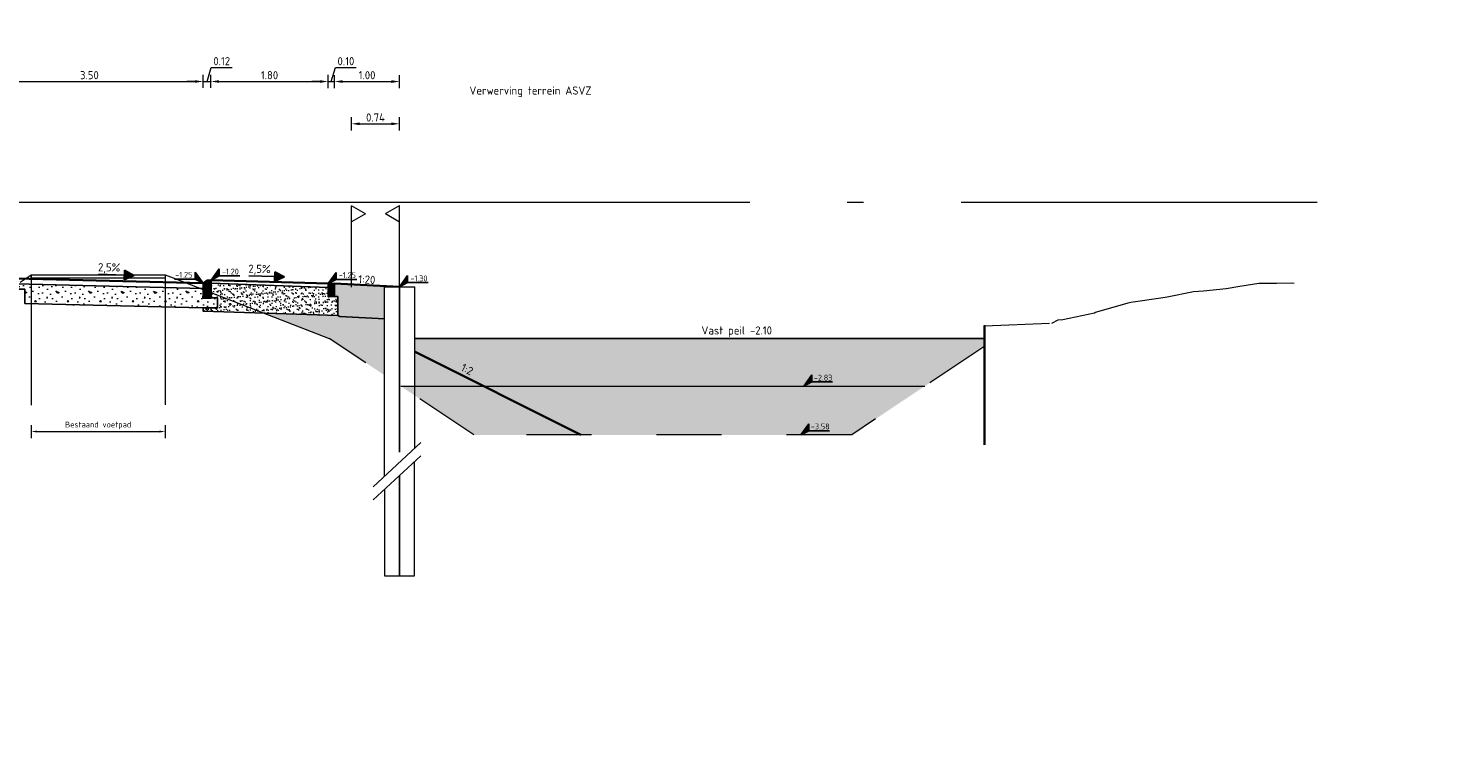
# Model space of a CAD drawing. Header units: metres. Extents: x -1 to 222837, y -2 to 853657.
# Tile 25 of 256: x 111393 to 111415, y 425619 to 425630. Entities that reach past the tile are written whole.
import ezdxf
from ezdxf.enums import TextEntityAlignment as Align

# ---------------------------------------------------------------- set-up
doc = ezdxf.new("R2010")
doc.units = ezdxf.units.M
doc.header["$XCLIPFRAME"] = 0
for name, pattern in [('1-1', [20, 10, -10]), ('AL-NAP_LIJN', [15.25, 12, -1.5, 0.25, -1.5]), ('DASHED', [19.05, 12.7, -6.35])]:
    doc.linetypes.add(name, pattern=pattern)
for name, color, linetype, lineweight in [('A-TXT-T25', 7, 'Continuous', 25), ('B-ALG', 8, 'Continuous', 5), ('B-ALG_TXT', 8, 'Continuous', 5), ('B-WE-GW-GROND_SLIB-A', 252, 'Continuous', 18), ('B-WE-GW-MAAIVELD-GD', 93, 'Continuous', 18), ('N-WE-AM-NAP-G', 7, 'AL-NAP_LIJN', 18), ('N-WE-GK-M', 7, 'Continuous', 18), ('N-WE-GR-BOS-A', 42, 'Continuous', 18), ('N-WE-GW-BERM-G', 90, 'Continuous', 35), ('N-WE-GW-GROND-WERK-A', 7, 'Continuous', 18), ('N-WE-VH-VERHARDING_BESTORTING-A', 252, 'Continuous', 18), ('N-WE-VH-VERHARDING_BESTORTING-G', 252, 'Continuous', 35), ('N-WE-VH-VERHARDING_FUNDERING-A', 7, 'Continuous', 18), ('PR-GRS-KADASTER', 7, 'Continuous', 5), ('X-XX-AL-HOOGTELABEL-S', 90, 'Continuous', 25)]:
    doc.layers.add(name, color=color, linetype=linetype, lineweight=lineweight)
doc.layers.add('PR-WATER', color=140, linetype='Continuous')
doc.layers.add('X-REF', color=7, linetype='Continuous')
doc.styles.add('NLCS-ISO', font='NLCS-ISO.ttf')
doc.styles.add('NLCS-ISO-ANNOTATIEF-T25', font='NLCS-ISO.ttf', dxfattribs={"height": 2.5})
doc.styles.add('NLCS-ISO-M50-T18', font='NLCS-ISO.ttf')
doc.styles.add('NLCS-ISO-M50-T25', font='NLCS-ISO.ttf')
doc.dimstyles.new('NLCS-M50-T18-PIJL-X_L2_H5', dxfattribs={"dimscale": 0.05, "dimtxt": 1.8, "dimasz": 1.8, "dimexe": 2, "dimexo": 2, "dimgap": 0.7, "dimtad": 1, "dimzin": 0, "dimdsep": 46, "dimtxsty": 'NLCS-ISO-M50-T18', "dimcen": 0, "dimdle": 2, "dimclrd": 256, "dimclre": 256, "dimclrt": 256, "dimadec": 5, "dimazin": 0, "dimtfac": 1, "dimtofl": 0, "dimtmove": 1, "dimatfit": 0, "dimfxl": 2, "dimfxlon": 1, "dimtfillclr": 254, "dimtolj": 1, "dimtzin": 0, "dimlwd": 18, "dimlwe": 18, "dimarcsym": 0})
doc.dimstyles.new('NLCS-M50-T25-PIJL-X_L2_H5', dxfattribs={"dimscale": 0.05, "dimtxt": 2.5, "dimasz": 2.5, "dimexe": 2, "dimexo": 2, "dimgap": 0.7, "dimtad": 1, "dimzin": 0, "dimdsep": 46, "dimtxsty": 'NLCS-ISO-M50-T25', "dimcen": 0, "dimdle": 2, "dimclrd": 256, "dimclre": 256, "dimclrt": 256, "dimadec": 5, "dimazin": 0, "dimtfac": 1, "dimtofl": 0, "dimtmove": 1, "dimatfit": 0, "dimfxl": 2, "dimfxlon": 1, "dimtfillclr": 254, "dimtolj": 1, "dimtzin": 0, "dimlwd": 18, "dimlwe": 18, "dimarcsym": 0})
picture_1 = doc.add_image_def('image1.ecw', size_in_pixel=(400001, 250001))
picture_2 = doc.add_image_def('image2.ecw', size_in_pixel=(120000, 80000))

# ---------------------------------------------------------------- blocks, each defined once
blk = doc.blocks.new('Pijl afschot')
blk.add_hatch(color=256).paths.add_polyline_path([(1717511043.91, -163054497.474), (1717511043.835, -163054497.324), (1717511043.76, -163054497.474)])
for p, q in [((1717511043.76, -163054497.474), (1717511043.835, -163054497.324)), ((1717511043.91, -163054497.474), (1717511043.835, -163054497.324)), ((1717511043.76, -163054497.474), (1717511043.91, -163054497.474)), ((1717511043.835, -163054497.474), (1717511043.835, -163054497.875))]:
    blk.add_line(p, q)
blk = doc.blocks.new('opsluitband 100x200')
at = {"transparency": 33554610}
h = blk.add_hatch(color=8, dxfattribs=at)
h.dxf.hatch_style = 1
h.paths.add_polyline_path([(111221.896, 425865.107), (111221.896, 425864.907), (111221.996, 425864.907), (111221.996, 425865.107)])
at = {"flags": 128}
blk.add_lwpolyline([(111221.896, 425865.107), (111221.896, 425864.907), (111221.996, 425864.907), (111221.996, 425865.107)], close=True, dxfattribs=at)
blk = doc.blocks.new('*U252')
for p, q in [((0, 10), (0, 12.5)), ((2.17, 11.25), (0, 12.5)), ((2.17, 11.25), (0, 10)), ((0, 0), (0, 10))]:
    blk.add_line(p, q)
blk = doc.blocks.new('SAL-HOOGTELABEL_01-SO')
for p, q in [((-2.46, 1.31), (-8.84, 1.31)), ((-2.46, 1.31), (-2.46, 3.44)), ((-2.46, 3.44), (0, 0)), ((0, 0), (-2.46, 1.31))]:
    blk.add_line(p, q)
blk.add_solid([(-2.46, 3.44), (-2.46, 1.31), (0, 0)])
at = {"style": 'NLCS-ISO'}
blk.add_attdef('...', text='', height=1.8, dxfattribs=at).set_placement((-5.96, 2.61), align=Align.MIDDLE)
blk = doc.blocks.new('*D509')
at = {"layer": 'A-TXT-T25', "linetype": 'Continuous', "lineweight": 18, "transparency": 16777216}
for p, q in [((111392.545, 425629.251), (111392.545, 425629.451)), ((111392.67, 425629.351), (111395.92, 425629.351)), ((111396.045, 425629.251), (111396.045, 425629.451))]:
    blk.add_line(p, q, dxfattribs=at)
at = {"layer": 'A-TXT-T25', "transparency": 16777216}
for points in [[(111392.67, 425629.371), (111392.67, 425629.33), (111392.545, 425629.351)], [(111395.92, 425629.371), (111395.92, 425629.33), (111396.045, 425629.351)]]:
    blk.add_solid(points, dxfattribs=at)
at = {"layer": 'Defpoints', "color": 0, "transparency": 16777216}
for p in [(111396.045, 425629.351), (111392.545, 425626.337), (111396.045, 425626.249)]:
    blk.add_point(p, dxfattribs=at)
at = {"layer": 'A-TXT-T25', "transparency": 16777216, "insert": (111394.295, 425629.448), "char_height": 0.125, "attachment_point": 5, "style": 'NLCS-ISO-M50-T25'}
blk.add_mtext('\\A1;3.50', dxfattribs=at)
blk = doc.blocks.new('*D510')
at = {"layer": 'A-TXT-T25', "linetype": 'Continuous', "lineweight": 18, "transparency": 16777216}
for p, q in [((111396.105, 425629.351), (111396.17, 425629.566)), ((111396.17, 425629.566), (111396.49, 425629.566)), ((111395.92, 425629.351), (111395.795, 425629.351)), ((111396.045, 425629.251), (111396.045, 425629.451)), ((111396.045, 425629.351), (111396.165, 425629.351)), ((111396.165, 425629.251), (111396.165, 425629.451)), ((111396.29, 425629.351), (111396.415, 425629.351))]:
    blk.add_line(p, q, dxfattribs=at)
at = {"layer": 'A-TXT-T25', "transparency": 16777216}
for points in [[(111395.92, 425629.371), (111395.92, 425629.33), (111396.045, 425629.351)], [(111396.29, 425629.371), (111396.29, 425629.33), (111396.165, 425629.351)]]:
    blk.add_solid(points, dxfattribs=at)
at = {"layer": 'Defpoints', "color": 0, "transparency": 16777216}
for p in [(111396.165, 425629.351), (111396.045, 425626.249), (111396.165, 425626.249)]:
    blk.add_point(p, dxfattribs=at)
at = {"layer": 'A-TXT-T25', "transparency": 16777216, "insert": (111396.33, 425629.663), "char_height": 0.125, "attachment_point": 5, "style": 'NLCS-ISO-M50-T25'}
blk.add_mtext('\\A1;0.12', dxfattribs=at)
blk = doc.blocks.new('*D511')
at = {"layer": 'A-TXT-T25', "linetype": 'Continuous', "lineweight": 18, "transparency": 16777216}
for p, q in [((111396.165, 425629.251), (111396.165, 425629.451)), ((111396.29, 425629.351), (111397.84, 425629.351)), ((111397.965, 425629.251), (111397.965, 425629.451))]:
    blk.add_line(p, q, dxfattribs=at)
at = {"layer": 'A-TXT-T25', "transparency": 16777216}
for points in [[(111396.29, 425629.371), (111396.29, 425629.33), (111396.165, 425629.351)], [(111397.84, 425629.371), (111397.84, 425629.33), (111397.965, 425629.351)]]:
    blk.add_solid(points, dxfattribs=at)
at = {"layer": 'Defpoints', "color": 0, "transparency": 16777216}
for p in [(111397.965, 425629.351), (111396.165, 425626.194), (111397.965, 425626.194)]:
    blk.add_point(p, dxfattribs=at)
at = {"layer": 'A-TXT-T25', "transparency": 16777216, "insert": (111397.065, 425629.448), "char_height": 0.125, "attachment_point": 5, "style": 'NLCS-ISO-M50-T25'}
blk.add_mtext('\\A1;1.80', dxfattribs=at)
blk = doc.blocks.new('*D512')
at = {"layer": 'A-TXT-T25', "linetype": 'Continuous', "lineweight": 18, "transparency": 16777216}
for p, q in [((111398.015, 425629.35), (111398.08, 425629.565)), ((111398.08, 425629.565), (111398.4, 425629.565)), ((111397.84, 425629.35), (111397.715, 425629.35)), ((111397.965, 425629.25), (111397.965, 425629.45)), ((111397.965, 425629.35), (111398.065, 425629.35)), ((111398.065, 425629.25), (111398.065, 425629.45)), ((111398.19, 425629.35), (111398.315, 425629.35))]:
    blk.add_line(p, q, dxfattribs=at)
at = {"layer": 'A-TXT-T25', "transparency": 16777216}
for points in [[(111397.84, 425629.371), (111397.84, 425629.329), (111397.965, 425629.35)], [(111398.19, 425629.371), (111398.19, 425629.329), (111398.065, 425629.35)]]:
    blk.add_solid(points, dxfattribs=at)
at = {"layer": 'Defpoints', "color": 0, "transparency": 16777216}
for p in [(111398.065, 425629.35), (111397.965, 425626.144), (111398.065, 425626.144)]:
    blk.add_point(p, dxfattribs=at)
at = {"layer": 'A-TXT-T25', "transparency": 16777216, "insert": (111398.24, 425629.663), "char_height": 0.125, "attachment_point": 5, "style": 'NLCS-ISO-M50-T25'}
blk.add_mtext('\\A1;0.10', dxfattribs=at)
blk = doc.blocks.new('*D513')
at = {"layer": 'A-TXT-T25', "linetype": 'Continuous', "lineweight": 18, "transparency": 16777216}
for p, q in [((111398.065, 425629.25), (111398.065, 425629.45)), ((111398.19, 425629.35), (111398.94, 425629.35)), ((111399.065, 425629.25), (111399.065, 425629.45))]:
    blk.add_line(p, q, dxfattribs=at)
at = {"layer": 'A-TXT-T25', "transparency": 16777216}
for points in [[(111398.19, 425629.371), (111398.19, 425629.329), (111398.065, 425629.35)], [(111398.94, 425629.371), (111398.94, 425629.329), (111399.065, 425629.35)]]:
    blk.add_solid(points, dxfattribs=at)
at = {"layer": 'Defpoints', "color": 0, "transparency": 16777216}
for p in [(111399.065, 425629.35), (111398.065, 425626.244), (111399.065, 425626.194)]:
    blk.add_point(p, dxfattribs=at)
at = {"layer": 'A-TXT-T25', "transparency": 16777216, "insert": (111398.565, 425629.448), "char_height": 0.125, "attachment_point": 5, "style": 'NLCS-ISO-M50-T25'}
blk.add_mtext('\\A1;1.00', dxfattribs=at)
blk = doc.blocks.new('*D519')
at = {"layer": 'B-ALG_TXT', "linetype": 'Continuous', "lineweight": 18, "transparency": 16777216}
for p, q in [((111393.399, 425624.07), (111393.399, 425623.87)), ((111393.489, 425623.97), (111395.372, 425623.97)), ((111395.462, 425624.07), (111395.462, 425623.87))]:
    blk.add_line(p, q, dxfattribs=at)
at = {"layer": 'B-ALG_TXT', "transparency": 16777216}
for points in [[(111393.489, 425623.985), (111393.489, 425623.955), (111393.399, 425623.97)], [(111395.372, 425623.985), (111395.372, 425623.955), (111395.462, 425623.97)]]:
    blk.add_solid(points, dxfattribs=at)
at = {"layer": 'Defpoints', "color": 0, "transparency": 16777216}
for p in [(111393.399, 425624.183), (111395.462, 425624.183), (111395.462, 425623.97)]:
    blk.add_point(p, dxfattribs=at)
at = {"layer": 'B-ALG_TXT', "transparency": 16777216, "insert": (111394.43, 425624.064), "char_height": 0.09, "attachment_point": 5, "style": 'NLCS-ISO-M50-T18'}
blk.add_mtext('\\A1;Bestaand voetpad', dxfattribs=at)
blk = doc.blocks.new('*D520')
at = {"layer": 'A-TXT-T25', "linetype": 'Continuous', "lineweight": 18, "transparency": 16777216}
for p, q in [((111398.325, 425628.6), (111398.325, 425628.8)), ((111398.45, 425628.7), (111398.94, 425628.7)), ((111399.065, 425628.6), (111399.065, 425628.8))]:
    blk.add_line(p, q, dxfattribs=at)
at = {"layer": 'A-TXT-T25', "transparency": 16777216}
for points in [[(111398.45, 425628.721), (111398.45, 425628.68), (111398.325, 425628.7)], [(111398.94, 425628.721), (111398.94, 425628.68), (111399.065, 425628.7)]]:
    blk.add_solid(points, dxfattribs=at)
at = {"layer": 'Defpoints', "color": 0, "transparency": 16777216}
for p in [(111399.065, 425628.7), (111398.325, 425626.996), (111399.065, 425626.695)]:
    blk.add_point(p, dxfattribs=at)
at = {"layer": 'A-TXT-T25', "transparency": 16777216, "insert": (111398.695, 425628.798), "char_height": 0.125, "attachment_point": 5, "style": 'NLCS-ISO-M50-T25'}
blk.add_mtext('\\A1;0.74', dxfattribs=at)
blk = doc.blocks.new('rijwielpadban 40 120x250')
at = {"transparency": 33554610}
h = blk.add_hatch(color=8, dxfattribs=at)
h.dxf.hatch_style = 1
h.paths.add_polyline_path([(0.12, 0), (0.12, 0.2), (0.06, 0.25), (0.04, 0.25), (0, 0.25), (0, 0)])
at = {"flags": 128}
blk.add_lwpolyline([(0.12, 0), (0.12, 0.2), (0.06, 0.25), (0.04, 0.25), (0, 0.25), (0, 0)], close=True, dxfattribs=at)
blk = doc.blocks.new('stelspecie Rijwielpadband')
at = {"layer": 'N-WE-VH-VERHARDING_BESTORTING-A'}
h = blk.add_hatch(dxfattribs=at)
h.set_pattern_fill('ANSI31', color=0, scale=0.005, angle=45, style=0)
h.set_pattern_definition([(90, (-128736.483228, -464678.380746), (-0.015875, 2e-18), [])])
h.paths.add_polyline_path([(0, 0), (0.12, 0), (0.12, -0.024), (0, -0.024)])
at = {"layer": 'N-WE-VH-VERHARDING_BESTORTING-G', "color": 0, "flags": 128}
blk.add_lwpolyline([(0, 0), (0.12, 0), (0.12, -0.024), (0, -0.024)], close=True, dxfattribs=at)
blk = doc.blocks.new('*U166')
for p, q in [((-2.17, 11.25), (0, 12.5)), ((-2.17, 11.25), (0, 10)), ((0, 10), (0, 12.5)), ((0, 0), (0, 10))]:
    blk.add_line(p, q)

msp = doc.modelspace()

# ---------------------------------------------------------------- hatches: boundary and pattern name
at = {"layer": 'B-WE-GW-GROND_SLIB-A', "transparency": 33554687}
h = msp.add_hatch(dxfattribs=at)
h.set_pattern_fill('AGW-GROND_SLIB', color=256, style=0, pattern_type=2)
h.set_pattern_definition([(0, (111403.7064, 425624.42594), (0, 0.5), [0.1, -0.15, 0.05, -0.2]), (0, (111404.0564, 425624.43844), (0, 0.5), [0.1, -0.4]), (0, (111404.0064, 425624.46344), (0, 0.5), [0.05, -0.45]), (0, (111403.7314, 425624.47594), (0, 0.5), [0.025, -0.35, 0.025, -0.1]), (0, (111403.9064, 425624.50094), (0, 0.5), [0.1, -0.15, 0.025, -2.25]), (0, (111403.7814, 425624.51344), (0, 0.5), [0.075, -0.425]), (0, (111403.9064, 425624.52594), (0, 0.5), [0.15, -0.35]), (0, (111403.7564, 425624.53844), (0, 0.5), [0.1, -0.4]), (0, (111403.9564, 425634.67594), (0, 0.5), [0.25, -0.25]), (0, (111403.8064, 425624.57594), (0, 0.5), [0.05, -0.15, 0.1, -0.2]), (0, (111404.1564, 425624.58844), (0, 0.5), [0.1, -0.4]), (0, (111404.0564, 425624.60094), (0, 0.5), [0.05, -0.45]), (0, (111403.9564, 425624.61344), (0, 0.5), [0.05, -0.45]), (0, (111403.7064, 425624.62594), (0, 0.5), [0.1, -0.4]), (0, (111403.9564, 425624.63844), (0, 0.5), [0.1, -0.4]), (0, (111403.9564, 425624.66344), (0, 0.5), [0.1, -0.1, 0.1, -0.2]), (0, (111403.8564, 425624.68844), (0, 0.5), [0.05, -0.25, 0.1, -0.1]), (0, (111403.9564, 425624.70094), (0, 0.5), [0.15, -0.35]), (0, (111403.9564, 425624.72594), (0, 0.5), [0.1, -0.4]), (0, (111403.7564, 425624.73844), (0, 0.5), [0.15, -0.2, 0.05, -0.1]), (0, (111403.7564, 425624.76344), (0, 0.5), [0.25, -0.25]), (0, (111404.0564, 425624.77594), (0, 0.5), [0.05, -0.45]), (0, (111403.9064, 425624.78844), (0, 0.5), [0.1, -0.4]), (0, (111403.8064, 425624.80094), (0, 0.5), [0.05, -0.2, 0.05, -0.2]), (0, (111403.7564, 425624.81344), (0, 0.5), [0.05, -0.15, 0.1, -0.2]), (0, (111403.8564, 425624.82594), (0, 0.5), [0.05, -0.25, 0.05, -0.15]), (0, (111403.9564, 425624.83844), (0, 0.5), [0.15, -0.35]), (0, (111403.7564, 425624.86344), (0, 0.5), [0.1, -0.4]), (0, (111404.0064, 425624.87594), (0, 0.5), [0.05, -0.45]), (0, (111404.1064, 425624.88844), (0, 0.5), [0.05, -0.45]), (14.0362, (111404.05638, 425624.46344), (0.5, -2e-11), [0.0515, -2.010053]), (14.0362, (111404.10638, 425624.57594), (0.5, -2e-11), [0.0515, -2.010053]), (14.0362, (111404.05638, 425624.87594), (0.5, -2e-11), [0.0515, -2.010053]), (14.0362, (111403.90638, 425624.68844), (0.5, -2e-11), [0.0515, -2.010053]), (14.0362, (111404.00638, 425624.76344), (0.5, -2e-11), [0.0515, -2.010053]), (14.0362, (111404.05638, 425624.72594), (0.5, -2e-11), [0.0515, -2.010053]), (14.0362, (111403.80638, 425624.81344), (0.5, -2e-11), [0.0515, -2.010053]), (14.0362, (111404.00638, 425624.78844), (0.5, -2e-11), [0.0515, -2.010053]), (14.0362, (111404.10638, 425624.60094), (0.5, -2e-11), [0.103, -1.958553]), (14.0362, (111404.05638, 425624.63844), (0.5, -2e-11), [0.103, -1.958553]), (14.0362, (111404.05638, 425624.66344), (0.5, -2e-11), [0.103, -1.958553]), (165.9638, (111403.90638, 425624.50094), (-0.5, -2e-11), [0.0515, -0.103, 0.0515, -1.855553]), (165.9638, (111403.80638, 425624.57594), (-0.5, -2e-11), [0.0515, -2.010053]), (165.9638, (111403.80638, 425624.80094), (-0.5, -2e-11), [0.103, -1.958553]), (194.0362, (111404.05638, 425624.43844), (-0.5, 2e-11), [0.0515, -2.010053]), (345.9638, (111404.15638, 425624.43844), (0.5, 2e-11), [0.0515, -2.010053]), (345.9638, (111404.00638, 425624.61344), (0.5, 2e-11), [0.0515, -2.010053]), (345.9638, (111404.10638, 425624.70094), (0.5, 2e-11), [0.0515, -2.010053]), (345.9638, (111403.90638, 425624.73844), (0.5, 2e-11), [0.0515, -2.010053]), (345.9638, (111403.85638, 425624.80094), (0.5, 2e-11), [0.0515, -2.010053]), (345.9638, (111403.90638, 425624.82594), (0.5, 2e-11), [0.0515, -2.010053]), (345.9638, (111403.90638, 425624.73844), (0.5, 2e-11), [0.0515, -2.010053]), (345.9638, (111404.05638, 425624.81344), (0.5, 2e-11), [0.206, -1.855553]), (345.9638, (111403.75638, 425624.47594), (0.5, 2e-11), [0.206, -1.855553]), (345.9638, (111403.80638, 425624.51344), (0.5, 2e-11), [0.206, -1.855553]), (345.9638, (111403.85638, 425624.53844), (0.5, 2e-11), [0.0515, -0.103, 0.103, -1.804053]), (345.9638, (111403.85638, 425624.57594), (0.5, 2e-11), [0.103, -0.103, 0.103, -1.752553]), (345.9638, (111403.80638, 425624.62594), (0.5, 2e-11), [0.206, -1.855553]), (345.9638, (111403.75638, 425624.66344), (0.5, 2e-11), [0.206, -1.855553]), (345.9638, (111403.75638, 425624.68844), (0.5, 2e-11), [0.206, -1.855553]), (345.9638, (111404.10638, 425624.83844), (0.5, 2e-11), [0.0515, -2.010053]), (345.9638, (111404.15638, 425624.88844), (0.5, 1e-07), [0.103, -1.958553]), (345.9638, (111403.85638, 425624.86344), (0.5, 1e-07), [0.103, -1.958553]), (345.9638, (111403.80638, 425624.42594), (0.5, 9e-09), [0.206, -1.855553]), (345.9638, (111404.10638, 425624.77594), (0.5, 9e-09), [0.1545, -1.907053]), (345.9638, (111404.15638, 425624.73844), (0.5, 9e-09), [0.309, -1.752553])])
h.paths.add_polyline_path([(111407.1436, 425624.6679), (111399.0832, 425624.6679), (111400.2082, 425623.9179), (111406.0186, 425623.9179)])
at = {"layer": 'N-WE-GR-BOS-A', "true_color": 0x7aafdf, "transparency": 33554559}
h = msp.add_hatch(color=143, dxfattribs=at)
h.dxf.hatch_style = 1
h.paths.add_polyline_path([(111408.0508, 425625.2726), (111408.0508, 425625.3979), (111399.2946, 425625.3979), (111399.2946, 425625.1979), (111401.8546, 425623.9179), (111406.0186, 425623.9179)])
at = {"layer": 'N-WE-GW-GROND-WERK-A', "true_color": 0xdb6e00, "transparency": 33554483}
for points in [[(111398.8356, 425626.1941), (111399.0651, 425626.1941), (111398.0651, 425626.2441), (111398.0651, 425626.0441), (111398.1151, 425626.0441), (111398.1151, 425625.7544), (111398.1478, 425625.7393), (111398.8356, 425625.705)], [(111398.8356, 425624.8339), (111398.8356, 425625.7036), (111398.1548, 425625.7361), (111398.1157, 425625.7543), (111396.9829, 425625.7897), (111397.9905, 425625.3979)], [(111399.2946, 425624.5269), (111400.2082, 425623.9179), (111401.8546, 425623.9179), (111399.2946, 425625.1979)]]:
    msp.add_hatch(color=32, dxfattribs=at).paths.add_polyline_path(points)
at = {"layer": 'N-WE-VH-VERHARDING_FUNDERING-A', "transparency": 33554687}
h = msp.add_hatch(dxfattribs=at)
h.set_pattern_fill('AVH-FUNDERING_GRANULAAT', color=256, style=0, pattern_type=2)
h.set_pattern_definition([(0, (111393.0201, 425626.1892), (0, 0.5), [0, -0.5]), (0, (111393.0251, 425626.0142), (0, 0.5), [0, -0.5]), (0, (111393.0401, 425626.2842), (0, 0.5), [0, -0.5]), (338.1986, (111392.78012, 425626.12922), (1.5000001, -0.5), [0.05385, -2.63873]), (216.87, (111392.83012, 425626.10922), (1.5, 1), [0.025, -2.475]), (130.6013, (111392.81012, 425626.09422), (2.5000002, -2.9999995), [0.046098, -4.563675]), (206.565, (111392.64512, 425626.03422), (-0.5, -0.5), [0.01118, -1.106853]), (326.31, (111392.63512, 425626.02922), (1, -0.5000007), [0.01803, -1.78475]), (108.435, (111392.65012, 425626.01922), (-0.499999, 1), [0.01581, -1.565327]), (225, (111392.96512, 425625.98422), (-9e-17, -0.5), [0.02121, -0.685894]), (0, (111392.9501, 425625.9692), (0.5, 0.5), [0.03, -0.47]), (135, (111392.98012, 425625.96922), (-0.5, 4e-17), [0.02121, -0.685894]), (251.565, (111392.90512, 425626.30422), (0.499999, 1), [0.01581, -1.56533]), (0, (111392.9001, 425626.2892), (0.5, 0.5), [0.025, -0.475]), (143.13, (111392.92512, 425626.28922), (-1.5, 1), [0.025, -2.475]), (213.69, (111392.64012, 425626.30922), (1, 0.5000007), [0.01803, -1.78475]), (341.565, (111392.62512, 425626.29922), (-1, 0.499999), [0.031623, -1.549516]), (126.87, (111392.65512, 425626.28922), (1, -1.5), [0.025, -2.475]), (0, (111392.7851, 425626.2892), (0, 0.5), [0, -0.5]), (0, (111392.6501, 425626.1592), (0, 0.5), [0, -0.5]), (0, (111392.7901, 425625.9742), (0, 0.5), [0, -0.5]), (0, (111392.9251, 425626.1292), (0, 0.5), [0, -0.5]), (0, (111392.7801, 425626.2142), (0, 0.5), [0, -0.5]), (0, (111392.6701, 425626.2292), (0, 0.5), [0, -0.5]), (0, (111392.7151, 425626.1992), (0, 0.5), [0, -0.5]), (0, (111392.6951, 425626.0792), (0, 0.5), [0, -0.5]), (0, (111392.5751, 425626.0992), (0, 0.5), [0, -0.5]), (0, (111392.5801, 425626.2142), (0, 0.5), [0, -0.5]), (0, (111392.5651, 425626.3242), (0, 0.5), [0, -0.5]), (0, (111392.7201, 425626.3442), (0, 0.5), [0, -0.5]), (0, (111392.8301, 425626.3642), (0, 0.5), [0, -0.5]), (0, (111393.0051, 425626.3442), (0, 0.5), [0, -0.5]), (0, (111392.8851, 425626.1892), (0, 0.5), [0, -0.5]), (0, (111392.8351, 425626.2792), (0, 0.5), [0, -0.5]), (0, (111392.8751, 425626.0392), (0, 0.5), [0, -0.5]), (0, (111392.7251, 425626.0142), (0, 0.5), [0, -0.5]), (0, (111392.8751, 425625.9042), (0, 0.5), [0, -0.5]), (0, (111392.7101, 425625.9342), (0, 0.5), [0, -0.5]), (0, (111392.5501, 425625.9192), (0, 0.5), [0, -0.5]), (0, (111392.6101, 425625.8942), (0, 0.5), [0, -0.5]), (0, (111392.6151, 425625.9642), (0, 0.5), [0, -0.5]), (0, (111392.9501, 425625.8842), (0, 0.5), [0, -0.5]), (0, (111393.0101, 425626.0892), (0, 0.5), [0, -0.5]), (0, (111392.9851, 425626.2392), (0, 0.5), [0, -0.5]), (0, (111392.7551, 425625.8792), (0, 0.5), [0, -0.5])])
h.paths.add_polyline_path([(111396.0451, 425626.0248), (111396.2651, 425626.0248), (111396.2651, 425625.8692), (111396.0356, 425625.8692), (111393.3044, 425625.9375), (111393.3044, 425626.1579), (111393.2044, 425626.1579), (111392.5451, 425626.1973), (111392.5451, 425626.2566), (111396.0451, 425626.1691)])
h = msp.add_hatch(dxfattribs=at)
h.set_pattern_fill('AVH-FUNDERING_ZAND', color=256, style=0, pattern_type=2)
h.set_pattern_definition([(37.5, (-125.866944, -14.55468), (-0.003149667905, 0.09634118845), [0, -0.076, 0, -0.085, 0, -0.08125]), (7.5, (-125.86694, -14.55468), (0.088488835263, 0.14110730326), [0, -0.041, 0, -0.0685, 0, -0.02625]), (327.5, (-125.92844, -14.55468), (0.155707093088, 0.000282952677), [0, -0.025, 0, -0.09, 0, -0.1175]), (317.5, (-125.92844, -14.55468), (0.15030633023, 0.043883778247), [0, -0.0125, 0, -0.059, 0, -0.0675])])
h.paths.add_polyline_path([(111398.1151, 425626.0441), (111398.0651, 425626.0441), (111397.9651, 425626.0441), (111397.9648, 425626.1841), (111396.1651, 425626.2484), (111396.1651, 425626.0248), (111396.2651, 425626.0248), (111396.2651, 425625.8692), (111396.0451, 425625.8692), (111396.0451, 425625.819), (111398.1151, 425625.7544)])

# ---------------------------------------------------------------- linework, layer by layer
at = {"flags": 128}
msp.add_lwpolyline([(111396.0451, 425626.0248), (111396.2651, 425626.0248), (111396.2651, 425625.8692), (111396.0356, 425625.8692), (111393.3044, 425625.9375), (111393.3044, 425626.1579), (111393.2044, 425626.1579), (111392.5451, 425626.1973), (111392.5451, 425626.2566), (111396.0451, 425626.1691)], close=True, dxfattribs=at)
for points in [[(111397.9651, 425626.1841), (111396.1651, 425626.2487)], [(111398.0651, 425626.0441), (111398.1151, 425626.0441), (111398.1151, 425625.7544), (111396.0451, 425625.819), (111396.0451, 425625.869)], [(111398.1151, 425625.7544), (111398.1478, 425625.7393), (111398.8356, 425625.705)]]:
    msp.add_lwpolyline(points, dxfattribs=at)
at = {"linetype": 'DASHED', "ltscale": 0.2, "flags": 128}
for points in [[(111399.0651, 425626.1941), (111399.0651, 425623.4938)], [(111399.0651, 425621.7528), (111399.0651, 425623.2938)]]:
    msp.add_lwpolyline(points, dxfattribs=at)
at = {"layer": 'B-ALG', "flags": 128}
for points in [[(111395.4619, 425626.3796), (111395.4619, 425626.3296), (111395.1858, 425626.3294), (111393.399, 425626.3271), (111393.399, 425626.3771)], [(111393.399, 425626.3271), (111393.399, 425625.9151)], [(111395.4619, 425626.3296), (111395.4619, 425625.8636)], [(111408.0708, 425623.7682), (111408.0708, 425625.5971), (111408.0508, 425625.5971), (111408.0508, 425623.7682)]]:
    msp.add_lwpolyline(points, dxfattribs=at)
at = {"layer": 'B-ALG_TXT', "linetype": '1-1', "ltscale": 0.2, "flags": 128}
for points in [[(111393.399, 425626.3771), (111393.399, 425623.9701)], [(111395.4619, 425626.3796), (111395.4619, 425623.9701)]]:
    msp.add_lwpolyline(points, dxfattribs=at)
at = {"layer": 'B-WE-GW-GROND_SLIB-A', "flags": 128}
msp.add_lwpolyline([(111399.0832, 425624.6679), (111407.1436, 425624.6679)], dxfattribs=at)
msp.add_lwpolyline([(111399.0832, 425624.6679), (111407.1436, 425624.6679)], dxfattribs=at)
at = {"layer": 'B-WE-GW-MAAIVELD-GD', "color": 93, "linetype": 'Continuous', "lineweight": 18}
for points in [[(111393.2287, 425626.2641), (111393.399, 425626.3771), (111395.1857, 425626.3794), (111395.4619, 425626.3796), (111395.5852, 425626.3319), (111397.9815, 425625.4023)], [(111409.0989, 425625.6384), (111409.1921, 425625.6885), (111409.2675, 425625.6911), (111409.7518, 425625.7972), (111409.7701, 425625.8026), (111409.9305, 425625.8487), (111410.2727, 425625.9497), (111410.3116, 425625.9577), (111410.7753, 425626.0266), (111410.8713, 425626.042), (111411.2779, 425626.1225), (111411.431, 425626.1342), (111411.7805, 425626.1703), (111411.9907, 425626.205), (111412.2831, 425626.2507), (111412.5505, 425626.2509), (111412.7856, 425626.2562), (111412.8246, 425626.2511)]]:
    msp.add_lwpolyline(points, dxfattribs=at)
at = {"layer": 'B-WE-GW-MAAIVELD-GD', "color": 93, "linetype": '1-1', "lineweight": 18, "ltscale": 0.1}
for points in [[(111408.0608, 425625.5971), (111409.0989, 425625.6384)], [(111408.0508, 425625.2726), (111406.0186, 425623.9179), (111400.2082, 425623.9179), (111397.9815, 425625.4023)]]:
    msp.add_lwpolyline(points, dxfattribs=at)
at = {"layer": 'N-WE-AM-NAP-G'}
msp.add_line((111377.2008, 425627.4979), (111413.1775, 425627.4979), dxfattribs=at)
at = {"layer": 'N-WE-GK-M', "flags": 128}
for points in [[(111398.8356, 425623.2805), (111398.8356, 425626.1941), (111399.2946, 425626.1941), (111399.2946, 425623.7072)], [(111398.8356, 425623.0805), (111398.8356, 425621.7528), (111399.2946, 425621.7528), (111399.2946, 425623.5072)]]:
    msp.add_lwpolyline(points, dxfattribs=at)
at = {"layer": 'N-WE-GK-M', "linetype": '1-1', "ltscale": 0.1, "flags": 128}
for points in [[(111398.6611, 425623.1182), (111399.4958, 425623.8943)], [(111398.6611, 425622.9182), (111399.4958, 425623.6943)]]:
    msp.add_lwpolyline(points, dxfattribs=at)
at = {"layer": 'N-WE-GW-BERM-G', "flags": 128}
for points in [[(111396.0451, 425626.2491), (111392.5451, 425626.3366)], [(111397.9651, 425626.2441), (111396.1651, 425626.2991)], [(111398.0651, 425626.2441), (111399.0651, 425626.1941)], [(111401.8546, 425623.9179), (111399.2946, 425625.1979)]]:
    msp.add_lwpolyline(points, dxfattribs=at)
at = {"layer": 'PR-WATER', "flags": 128}
msp.add_lwpolyline([(111399.2946, 425625.3979), (111408.0508, 425625.3979)], dxfattribs=at)

# ---------------------------------------------------------------- block references
at = {"xscale": -1}
msp.add_blockref('rijwielpadban 40 120x250', (111396.1651, 425626.0491), dxfattribs=at)
for name, p in [('opsluitband 100x200', (176.0696, -238.8627)), ('stelspecie Rijwielpadband', (111396.0451, 425626.0491))]:
    msp.add_blockref(name, p)
at = {"layer": 'A-TXT-T25', "xscale": -1, "rotation": 268.15873365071}
for p in [(107896993.2927, -1721437672.3813), (107896995.6048, -1721437672.4047)]:
    msp.add_blockref('Pijl afschot', p, dxfattribs=at)
at = {"layer": 'B-ALG', "xscale": 0.1, "yscale": 0.1, "zscale": 0.1}
msp.add_blockref('*U252', (111398.3251, 425626.1911), dxfattribs=at)
at = {"layer": 'PR-GRS-KADASTER', "color": 3, "xscale": 0.1, "yscale": 0.1, "zscale": 0.1}
msp.add_blockref('*U166', (111399.0651, 425626.1954), dxfattribs=at)
at = {"layer": 'X-XX-AL-HOOGTELABEL-S'}
ref = msp.add_blockref('SAL-HOOGTELABEL_01-SO', (111396.1654, 425626.2991), dxfattribs=dict(at, xscale=-0.05, yscale=0.05))
ref.add_attrib('...', '-1.20', dxfattribs={"layer": '0', "height": 0.09, "style": 'NLCS-ISO'}).set_placement((111396.4632, 425626.4295), align=Align.MIDDLE)
at = {"layer": 'X-XX-AL-HOOGTELABEL-S', "xscale": 0.05, "yscale": 0.05}
msp.add_blockref('SAL-HOOGTELABEL_01-SO', (111396.0451, 425626.2491), dxfattribs=at).add_auto_attribs({'...': '-1.25'})
at = {"layer": 'X-XX-AL-HOOGTELABEL-S'}
ref = msp.add_blockref('SAL-HOOGTELABEL_01-SO', (111397.9651, 425626.2441), dxfattribs=dict(at, xscale=-0.05, yscale=0.05))
ref.add_attrib('...', '-1.25', dxfattribs={"layer": '0', "height": 0.09, "style": 'NLCS-ISO'}).set_placement((111398.2629, 425626.3745), align=Align.MIDDLE)
ref = msp.add_blockref('SAL-HOOGTELABEL_01-SO', (111399.0651, 425626.1941), dxfattribs=dict(at, xscale=-0.05, yscale=0.05))
ref.add_attrib('...', '-1.30', dxfattribs={"layer": '0', "height": 0.09, "style": 'NLCS-ISO'}).set_placement((111399.3629, 425626.3245), align=Align.MIDDLE)
ref = msp.add_blockref('SAL-HOOGTELABEL_01-SO', (111405.282, 425624.6679), dxfattribs=dict(at, xscale=-0.05, yscale=0.05))
ref.add_attrib('...', '-2.83', dxfattribs={"layer": '0', "height": 0.09, "style": 'NLCS-ISO'}).set_placement((111405.5798, 425624.7982), align=Align.MIDDLE)
ref = msp.add_blockref('SAL-HOOGTELABEL_01-SO', (111405.2373, 425623.9179), dxfattribs=dict(at, xscale=-0.05, yscale=0.05))
ref.add_attrib('...', '-3.58', dxfattribs={"layer": '0', "height": 0.09, "style": 'NLCS-ISO'}).set_placement((111405.5351, 425624.0482), align=Align.MIDDLE)

# ---------------------------------------------------------------- texts
at = {"layer": 'A-TXT-T25', "char_height": 0.125, "style": 'NLCS-ISO-ANNOTATIEF-T25'}
for s, insert, width, attachment_point in [('Verwerving terrein ASVZ', (111400.1395, 425629.2743), 4.9589, 1), ('Vast peil -2.10', (111404.7928, 425625.5866), 2.236067, 3)]:
    msp.add_mtext(s, dxfattribs=dict(at, insert=insert, width=width, attachment_point=attachment_point))
at = {"layer": 'A-TXT-T25', "char_height": 0.125, "width": 2.236067, "style": 'NLCS-ISO-ANNOTATIEF-T25'}
for s, insert, attachment_point, rotation in [('2,5%', (111394.771, 425626.554), 3, 359.10346), ('2,5%', (111397.0832, 425626.5305), 3, 359.10346), ('1:20', (111398.6952, 425626.362), 3, 357.06206), ('1:2', (111400.0507, 425625.0213), 1, 333.52554)]:
    msp.add_mtext(s, dxfattribs=dict(at, insert=insert, attachment_point=attachment_point, rotation=rotation))

# ---------------------------------------------------------------- dimensions: what is measured, and where the dimension line sits
at = {"layer": 'A-TXT-T25'}
for base, p1, p2, picture, middle in [((111396.1651, 425629.3505), (111396.0451, 425626.2491), (111396.1651, 425626.2491), '*D510', (111396.2046, 425629.663)), ((111398.0651, 425629.3503), (111397.9651, 425626.1441), (111398.0651, 425626.1441), '*D512', (111398.1146, 425629.6628)), ((111396.0451, 425629.3505), (111392.5451, 425626.3366), (111396.0451, 425626.2491), '*D509', (111394.2951, 425629.448)), ((111397.9651, 425629.3505), (111396.1651, 425626.1941), (111397.9651, 425626.1941), '*D511', (111397.0651, 425629.448)), ((111399.0651, 425629.3503), (111398.0651, 425626.2441), (111399.0651, 425626.1941), '*D513', (111398.5651, 425629.4478)), ((111399.0651, 425628.7005), (111398.3251, 425626.9965), (111399.0651, 425626.6954), '*D520', (111398.6951, 425628.798))]:
    dim = msp.add_linear_dim(base=base, p1=p1, p2=p2, dimstyle='NLCS-M50-T25-PIJL-X_L2_H5', dxfattribs=at)
    dim.commit()
    dim.dimension.update_dxf_attribs({"geometry": picture, "text_midpoint": middle})
at = {"layer": 'B-ALG_TXT'}
dim = msp.add_linear_dim(base=(111395.4619, 425623.9701), p1=(111393.399, 425624.1829), p2=(111395.4619, 425624.1829), text='Bestaand voetpad', dimstyle='NLCS-M50-T18-PIJL-X_L2_H5', dxfattribs=at)
dim.commit()
dim.dimension.update_dxf_attribs({"geometry": '*D519', "text_midpoint": (111394.4305, 425624.0636)})

# ---------------------------------------------------------------- pictures from other files: only their frames are drawn
at = {"layer": 'X-REF'}
image = msp.add_image(picture_1, insert=(100000.0001, 424999.9001), size_in_units=(40000, 25000.0375), dxfattribs=at)
image.set_boundary_path([(93497.8255, 208977.5368), (156894.5073, 250000.5)])
image = msp.add_image(picture_2, insert=(109499.5231, 424999.9595), size_in_units=(6001.8618, 4001.2412), dxfattribs=at)
image.dxf.flags = 7

doc.saveas('drawing.dxf')
